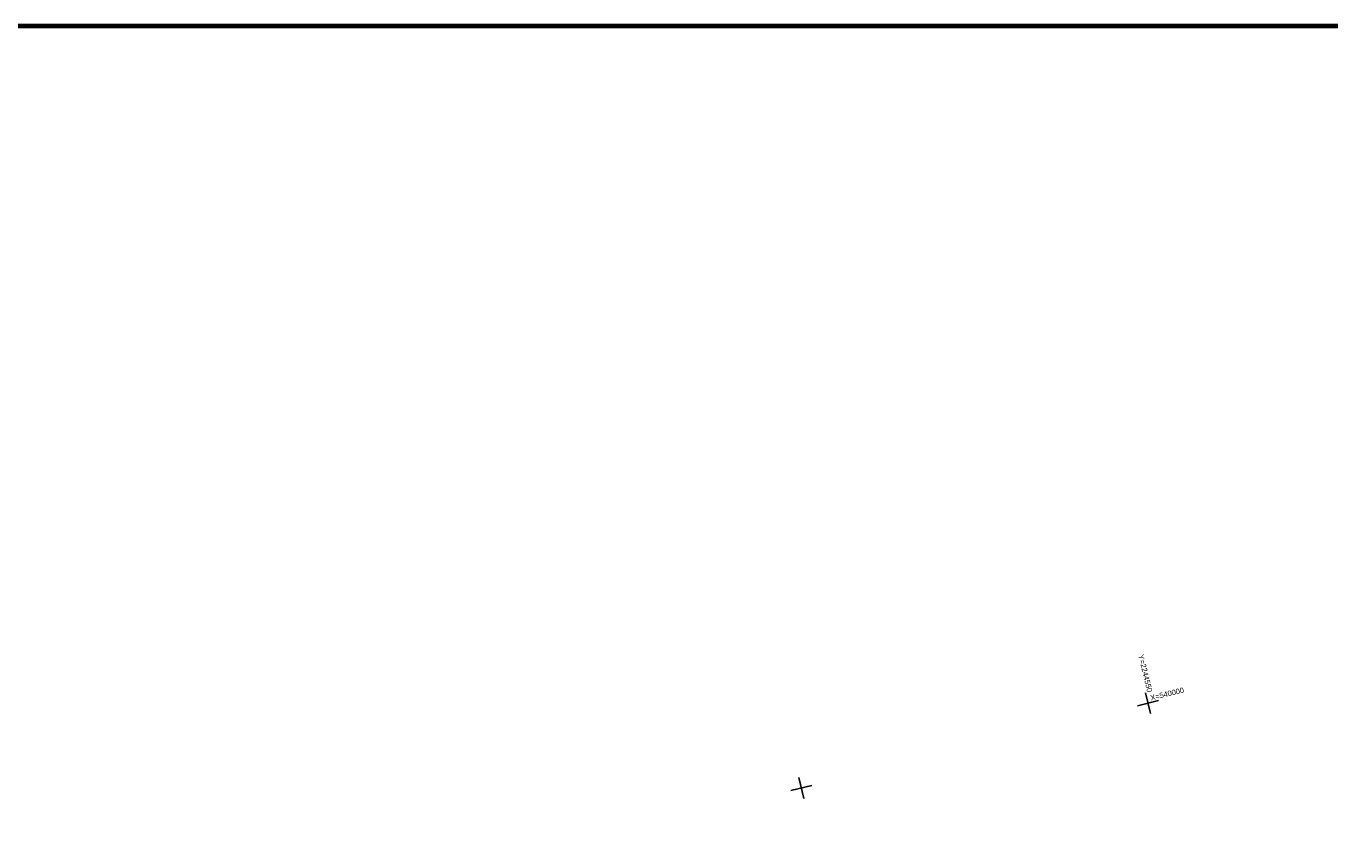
# Model space of a CAD drawing. Header units: millimetres. Extents: x -10 to 1169, y 1 to 1686.
# Tile 129 of 224: x 584 to 767, y 874 to 988. Entities that reach past the tile are written whole.
import ezdxf

# ---------------------------------------------------------------- set-up
doc = ezdxf.new("R2010")
doc.units = ezdxf.units.MM
doc.layers.add('COORDS', color=7, linetype='Continuous')
doc.layers.add('Листы', color=7, linetype='Continuous')
doc.styles.get("Standard").update_dxf_attribs({"font": 'arial.ttf'})

msp = doc.modelspace()

# ---------------------------------------------------------------- linework, layer by layer
at = {"layer": 'COORDS', "lineweight": -2}
for p, q in [((740.11332, 892.86807), (743.02755, 893.58027)), ((741.92654, 891.76705), (741.21434, 894.68129)), ((693.35593, 879.89707), (692.64373, 882.8113)), ((691.54272, 880.99809), (694.45695, 881.71029))]:
    msp.add_line(p, q, dxfattribs=at)
at = {"layer": 'Листы', "lineweight": 70, "ltscale": 200}
msp.add_lwpolyline([(1162.32147, 988.02195), (22.26761, 988.02195), (22.26761, 702.1419), (1162.32147, 702.1419)], close=True, dxfattribs=at)

# ---------------------------------------------------------------- texts
at = {"layer": 'COORDS', "lineweight": -2}
for s, rotation, p in [('Y=2244550', 283.7331178, (740.18989, 899.92628)), ('X=540000', 13.7331178, (741.99679, 893.58572))]:
    msp.add_text(s, height=0.75, rotation=rotation, dxfattribs=at).set_placement(p)

doc.saveas('drawing.dxf')
